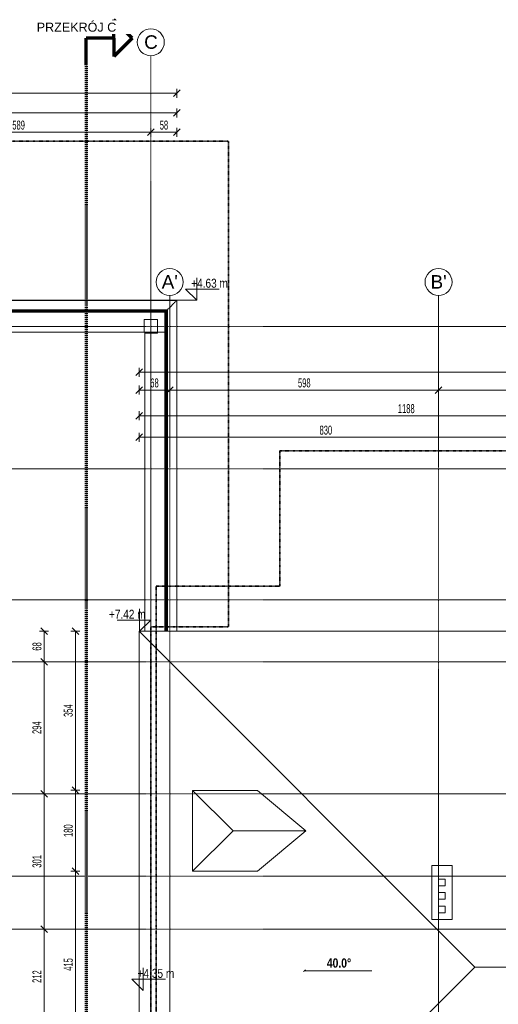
# Model space of a CAD drawing. Header units: millimetres. Extents: x 5238 to 79025, y -25411 to 16655.
# Tile 6 of 8: x 37934 to 48580, y -5239 to 16655. Entities that reach past the tile are written whole.
import ezdxf

# ---------------------------------------------------------------- set-up
doc = ezdxf.new("R2010")
doc.units = ezdxf.units.MM
for name, pattern in [('__FK_przerywana', [3.2004, 1.6002, -1.6002]), ('Kreska', [6.35, 3.175, -3.175]), ('Linia siatki', [22.225, 12.7, -3.175, 3.175, -3.175])]:
    doc.linetypes.add(name, pattern=pattern)
for name, color, linetype, lineweight in [('A-ANNO-DIMS', 7, 'Continuous', 5), ('A-ANNO-DIMS-100', 7, 'Continuous', 5), ('A-DETL-MBND', 7, 'Continuous', 5), ('G-ANNO-DIMS', 7, 'Continuous', 5), ('G-ANNO-SYMB', 7, 'Continuous', 5), ('S-COLS-SYMB', 7, 'Continuous', 18), ('S-GRID', 7, 'Continuous', 5), ('S-GRID-IDEN', 7, 'Continuous', 5)]:
    doc.layers.add(name, color=color, linetype=linetype, lineweight=lineweight)
for name, color, linetype, lineweight, true_color in [('A-DETL', 7, 'Continuous', 5, 0x00a600), ('A-ROOF', 7, 'Continuous', 18, 0x7f7f7f), ('A-WALL', 7, 'Continuous', 18, 0x7f7f7f)]:
    doc.layers.add(name, color=color, linetype=linetype, lineweight=lineweight, true_color=true_color)
doc.styles.add('Arial_1', font='arial.ttf', dxfattribs={"height": 200})
doc.styles.add('Arial_2', font='arial.ttf', dxfattribs={"height": 300})
doc.styles.add('Arial_3', font='arial.ttf', dxfattribs={"width": 0.8, "height": 200})
doc.styles.add('Arial_5', font='arial.ttf', dxfattribs={"width": 0.6, "height": 200})
doc.styles.add('Arial_B', font='arialbd.ttf', dxfattribs={"width": 0.8, "height": 206.349206})
doc.dimstyles.new('standard_wielkość_otworów', dxfattribs={"dimscale": 304.8, "dimtxt": 204.05188, "dimasz": 0.492126, "dimexe": 0.328084, "dimexo": 0.0625, "dimgap": 0, "dimtad": 1, "dimdec": 0, "dimlfac": 0.1, "dimzin": 0, "dimdsep": 46, "dimtxsty": 'Arial_5', "dimblk1": 'OBLIQUE', "dimblk2": 'OBLIQUE', "dimsah": 1, "dimcen": 0.09, "dimazin": 0, "dimtfac": 1, "dimtdec": 4, "dimtix": 1, "dimtmove": 0, "dimatfit": 3, "dimfxl": 0.328084, "dimfxlon": 1, "dimtvp": 1, "dimtolj": 1, "dimtzin": 0, "dimarcsym": 2})

# ---------------------------------------------------------------- blocks, each defined once
blk = doc.blocks.new('Modele ogólne 1 - Modele ogólne 1-1641072-RZUT DACHU')
at = {"layer": 'A-DETL-MBND'}
for p, q in [((-35653, 10416), (-48673, 10416)), ((-35653, 10416), (-35653, 3056)), ((-48405, 10148), (-35921, 10148)), ((-35921, 10148), (-35921, 3056))]:
    blk.add_line(p, q, dxfattribs=at)
at = {"layer": 'A-DETL-MBND', "color": 251, "true_color": 0x666666}
for p, q in [((-48673, 10416), (-35653, 10416)), ((-48670, 10412), (-35657, 10412)), ((-35657, 10412), (-35657, 3056)), ((-35653, 10416), (-35653, 3056)), ((-48463, 10206), (-35863, 10206)), ((-35873, 10196), (-48453, 10196)), ((-48453, 10196), (-35873, 10196)), ((-35883, 10186), (-48443, 10186)), ((-48433, 10176), (-35893, 10176)), ((-35903, 10166), (-48423, 10166)), ((-48423, 10166), (-35903, 10166)), ((-35921, 10148), (-48405, 10148)), ((-35921, 10148), (-35921, 3056)), ((-35903, 3056), (-35903, 10166)), ((-35903, 10166), (-35903, 3056)), ((-35893, 10176), (-35893, 3056)), ((-35883, 10186), (-35883, 3056)), ((-35873, 10196), (-35873, 3056)), ((-35873, 10196), (-35873, 3056)), ((-35863, 10206), (-35863, 3056))]:
    blk.add_line(p, q, dxfattribs=at)
at = {"layer": 'A-DETL-MBND', "color": 253, "true_color": 0xa3a3a3}
blk.add_open_spline([(-35863, 10206), (-35862, 10207), (-35858, 10211), (-35845, 10224), (-35828, 10241), (-35812, 10257), (-35799, 10270), (-35784, 10285), (-35771, 10298), (-35760, 10309), (-35751, 10318), (-35742, 10327), (-35733, 10336), (-35724, 10345), (-35712, 10357), (-35696, 10373), (-35676, 10392), (-35663, 10406), (-35657, 10412)], degree=3, knots=[0, 0, 0, 0, 0.125, 0.25, 0.375, 0.4375, 0.5, 0.5625, 0.625, 0.65625, 0.6875, 0.71875, 0.75, 0.78125, 0.8125, 0.875, 0.9375, 1, 1, 1, 1], dxfattribs=at)
for points in [[(-35657, 10412), (-35656, 10413), (-35654, 10415), (-35654, 10415), (-35653, 10416)], [(-35893, 10176), (-35894, 10175), (-35894, 10175), (-35891, 10178), (-35886, 10183), (-35883, 10186)], [(-35864, 10205), (-35864, 10205), (-35864, 10205), (-35863, 10206)]]:
    blk.add_open_spline(points, degree=3, dxfattribs=at)
at = {"layer": 'A-DETL-MBND', "color": 254, "true_color": 0xdddddd}
blk.add_open_spline([(-35863, 10206), (-35864, 10205), (-35864, 10205), (-35864, 10205)], degree=3, dxfattribs=at)
blk = doc.blocks.new('Siatka - SOsi_Sybol osi-348494-RZUT DACHU')
at = {"layer": 'S-GRID-IDEN', "color": 142, "true_color": 0x0080c0}
blk.add_circle((0, 0), 3, dxfattribs=at)
blk = doc.blocks.new('Rzędne punktów - Znacznik rzędnej-348474-RZUT DACHU')
at = {"layer": 'G-ANNO-DIMS'}
for p, q in [((0, 0), (0, 5)), ((-2.5, 2.5), (0, 0)), ((-2.5, 2.5), (5, 2.5))]:
    blk.add_line(p, q, dxfattribs=at)
blk = doc.blocks.new('Przekrój - znacznik przekroju strzałka-348499-RZUT DACHU')
at = {"layer": 'G-ANNO-SYMB', "lineweight": 70}
for p, q in [((-6, 10.22), (-10.11, 6.11)), ((-6, 10.22), (-1.89, 6.11)), ((-6, 6.11), (-10.11, 6.11)), ((-6, 6.11), (-6, 0)), ((-6, 6.11), (-1.89, 6.11)), ((0, 0), (-6, 0))]:
    blk.add_line(p, q, dxfattribs=at)
blk = doc.blocks.new('DIMBLOCK2-RZUT DACHU')
at = {"layer": 'A-ANNO-DIMS-100', "color": 250, "true_color": 0x303030, "transparency": 16777216}
for p, q in [((28410, 14582), (28410, 14682)), ((41430, 14582), (41430, 14682)), ((28410, 14582), (28335, 14507)), ((28410, 14582), (28485, 14657)), ((28410, 14582), (41430, 14582)), ((28410, 14582), (28410, 14482)), ((41430, 14582), (41355, 14507)), ((41430, 14582), (41505, 14657)), ((41430, 14582), (41430, 14482))]:
    blk.add_line(p, q, dxfattribs=at)
at = {"layer": 'A-ANNO-DIMS-100', "color": 0, "transparency": 16777216, "insert": (34738, 14842), "char_height": 200, "width": 436.98, "attachment_point": 1, "line_spacing_factor": 0.941778, "style": 'Arial_5'}
blk.add_mtext('1302', dxfattribs=at)
blk = doc.blocks.new('_Oblique')
at = {"color": 0, "linetype": 'ByBlock', "lineweight": -2}
blk.add_line((-0.5, -0.5), (0.5, 0.5), dxfattribs=at)
blk = doc.blocks.new('DIMBLOCK6-RZUT DACHU')
at = {"layer": 'A-ANNO-DIMS-100', "color": 250, "true_color": 0x303030, "transparency": 16777216}
for p, q in [((34963, 14152), (34963, 14252)), ((40850, 14152), (40850, 14252)), ((34963, 14152), (34888, 14077)), ((34963, 14152), (35038, 14227)), ((34963, 14152), (40850, 14152)), ((34963, 14152), (34963, 14052)), ((40850, 14152), (40775, 14077)), ((40850, 14152), (40925, 14227)), ((40850, 14152), (40850, 14052))]:
    blk.add_line(p, q, dxfattribs=at)
at = {"layer": 'A-ANNO-DIMS-100', "color": 0, "transparency": 16777216, "insert": (37770, 14411), "char_height": 200, "width": 327.74, "attachment_point": 1, "line_spacing_factor": 0.941778, "style": 'Arial_5'}
blk.add_mtext('589', dxfattribs=at)
blk = doc.blocks.new('DIMBLOCK7-RZUT DACHU')
at = {"layer": 'A-ANNO-DIMS-100', "color": 250, "true_color": 0x303030, "transparency": 16777216}
for p, q in [((40850, 14152), (40850, 14252)), ((41430, 14152), (41430, 14252)), ((40850, 14152), (40775, 14077)), ((40850, 14152), (40925, 14227)), ((40850, 14152), (41430, 14152)), ((40850, 14152), (40850, 14052)), ((41430, 14152), (41355, 14077)), ((41430, 14152), (41505, 14227)), ((41430, 14152), (41430, 14052))]:
    blk.add_line(p, q, dxfattribs=at)
at = {"layer": 'A-ANNO-DIMS-100', "color": 0, "transparency": 16777216, "insert": (41049, 14411), "char_height": 200, "width": 218.49, "attachment_point": 1, "line_spacing_factor": 0.941778, "style": 'Arial_5'}
blk.add_mtext('58', dxfattribs=at)
blk = doc.blocks.new('DIMBLOCK8-RZUT DACHU')
at = {"layer": 'A-ANNO-DIMS-100', "color": 250, "true_color": 0x303030, "transparency": 16777216}
for p, q in [((25799, 15019), (25799, 15119)), ((41430, 15019), (41430, 15119)), ((25799, 15019), (25724, 14944)), ((25799, 15019), (25874, 15094)), ((25799, 15019), (41430, 15019)), ((25799, 15019), (25799, 14919)), ((41430, 15019), (41355, 14944)), ((41430, 15019), (41505, 15094)), ((41430, 15019), (41430, 14919))]:
    blk.add_line(p, q, dxfattribs=at)
at = {"layer": 'A-ANNO-DIMS-100', "color": 0, "transparency": 16777216, "insert": (33433, 15279), "char_height": 200, "width": 436.98, "attachment_point": 1, "line_spacing_factor": 0.941778, "style": 'Arial_5'}
blk.add_mtext('1563', dxfattribs=at)
blk = doc.blocks.new('DIMBLOCK58-RZUT DACHU')
at = {"layer": 'A-ANNO-DIMS-100', "color": 250, "true_color": 0x303030, "transparency": 16777216}
for p, q in [((40590, 7847), (40590, 7947)), ((40590, 7847), (40665, 7922)), ((52465, 7847), (52465, 7947)), ((52465, 7847), (52540, 7922)), ((40590, 7847), (40515, 7772)), ((40590, 7847), (52465, 7847)), ((40590, 7847), (40590, 7747)), ((52465, 7847), (52390, 7772)), ((52465, 7847), (52465, 7747))]:
    blk.add_line(p, q, dxfattribs=at)
at = {"layer": 'A-ANNO-DIMS-100', "color": 0, "transparency": 16777216, "insert": (46346, 8106), "char_height": 200, "width": 436.98, "attachment_point": 1, "line_spacing_factor": 0.941778, "style": 'Arial_5'}
blk.add_mtext('1188', dxfattribs=at)
blk = doc.blocks.new('DIMBLOCK62-RZUT DACHU')
at = {"layer": 'A-ANNO-DIMS-100', "color": 250, "true_color": 0x303030, "transparency": 16777216}
for p, q in [((40590, 8419), (40515, 8344)), ((40590, 8419), (40590, 8519)), ((40590, 8419), (40665, 8494)), ((40590, 8419), (41270, 8419)), ((40590, 8419), (40590, 8319)), ((41270, 8419), (41195, 8344)), ((41270, 8419), (41270, 8519)), ((41270, 8419), (41345, 8494)), ((41270, 8419), (41270, 8319))]:
    blk.add_line(p, q, dxfattribs=at)
at = {"layer": 'A-ANNO-DIMS-100', "color": 0, "transparency": 16777216, "insert": (40839, 8678), "char_height": 200, "width": 218.49, "attachment_point": 1, "line_spacing_factor": 0.941778, "style": 'Arial_5'}
blk.add_mtext('68', dxfattribs=at)
blk = doc.blocks.new('DIMBLOCK63-RZUT DACHU')
at = {"layer": 'A-ANNO-DIMS-100', "color": 250, "true_color": 0x303030, "transparency": 16777216}
for p, q in [((41270, 8419), (41195, 8344)), ((41270, 8419), (41270, 8519)), ((41270, 8419), (41345, 8494)), ((41270, 8419), (47250, 8419)), ((41270, 8419), (41270, 8319)), ((47250, 8419), (47175, 8344)), ((47250, 8419), (47250, 8519)), ((47250, 8419), (47325, 8494)), ((47250, 8419), (47250, 8319))]:
    blk.add_line(p, q, dxfattribs=at)
at = {"layer": 'A-ANNO-DIMS-100', "color": 0, "transparency": 16777216, "insert": (44124, 8678), "char_height": 200, "width": 327.74, "attachment_point": 1, "line_spacing_factor": 0.941778, "style": 'Arial_5'}
blk.add_mtext('598', dxfattribs=at)
blk = doc.blocks.new('DIMBLOCK64-RZUT DACHU')
at = {"layer": 'A-ANNO-DIMS-100', "color": 250, "true_color": 0x303030, "transparency": 16777216}
for p, q in [((47250, 8419), (47175, 8344)), ((47250, 8419), (47250, 8519)), ((47250, 8419), (47325, 8494)), ((47250, 8419), (52675, 8419)), ((47250, 8419), (47250, 8319)), ((52675, 8419), (52600, 8344)), ((52675, 8419), (52675, 8519)), ((52675, 8419), (52750, 8494)), ((52675, 8419), (52675, 8319))]:
    blk.add_line(p, q, dxfattribs=at)
at = {"layer": 'A-ANNO-DIMS-100', "color": 0, "transparency": 16777216, "insert": (49826, 8678), "char_height": 200, "width": 327.74, "attachment_point": 1, "line_spacing_factor": 0.941778, "style": 'Arial_5'}
blk.add_mtext('543', dxfattribs=at)
blk = doc.blocks.new('DIMBLOCK72-RZUT DACHU')
at = {"layer": 'A-ANNO-DIMS-100', "color": 250, "true_color": 0x303030, "transparency": 16777216}
for p, q in [((40590, 8816), (40515, 8741)), ((40590, 8816), (40590, 8916)), ((40590, 8816), (40665, 8891)), ((40590, 8816), (74640, 8816)), ((40590, 8816), (40590, 8716)), ((74640, 8816), (74565, 8741)), ((74640, 8816), (74640, 8916)), ((74640, 8816), (74715, 8891)), ((74640, 8816), (74640, 8716))]:
    blk.add_line(p, q, dxfattribs=at)
at = {"layer": 'A-ANNO-DIMS-100', "color": 0, "transparency": 16777216, "insert": (57433, 9075), "char_height": 200, "width": 436.98, "attachment_point": 1, "line_spacing_factor": 0.941778, "style": 'Arial_5'}
blk.add_mtext('3405', dxfattribs=at)
blk = doc.blocks.new('DIMBLOCK79-RZUT DACHU')
at = {"layer": 'A-ANNO-DIMS-100', "color": 250, "true_color": 0x303030, "transparency": 16777216}
for p, q in [((38477, -3569), (38402, -3494)), ((38477, -3569), (38377, -3569)), ((38477, -5684), (38477, -3569)), ((38477, -3569), (38552, -3644)), ((38477, -3569), (38577, -3569)), ((38477, -5684), (38377, -5684)), ((38477, -5684), (38402, -5609)), ((38477, -5684), (38552, -5759)), ((38477, -5684), (38577, -5684))]:
    blk.add_line(p, q, dxfattribs=at)
at = {"layer": 'A-ANNO-DIMS-100', "color": 0, "transparency": 16777216, "insert": (38217, -4763), "char_height": 200, "width": 327.74, "attachment_point": 1, "rotation": 90, "line_spacing_factor": 0.941778, "style": 'Arial_5'}
blk.add_mtext('212', dxfattribs=at)
blk = doc.blocks.new('DIMBLOCK80-RZUT DACHU')
at = {"layer": 'A-ANNO-DIMS-100', "color": 250, "true_color": 0x303030, "transparency": 16777216}
for p, q in [((38477, -559), (38377, -559)), ((38477, -559), (38402, -484)), ((38477, -3569), (38477, -559)), ((38477, -559), (38552, -634)), ((38477, -559), (38577, -559)), ((38477, -3569), (38402, -3494)), ((38477, -3569), (38377, -3569)), ((38477, -3569), (38552, -3644)), ((38477, -3569), (38577, -3569))]:
    blk.add_line(p, q, dxfattribs=at)
at = {"layer": 'A-ANNO-DIMS-100', "color": 0, "transparency": 16777216, "insert": (38217, -2201), "char_height": 200, "width": 327.74, "attachment_point": 1, "rotation": 90, "line_spacing_factor": 0.941778, "style": 'Arial_5'}
blk.add_mtext('301', dxfattribs=at)
blk = doc.blocks.new('DIMBLOCK81-RZUT DACHU')
at = {"layer": 'A-ANNO-DIMS-100', "color": 250, "true_color": 0x303030, "transparency": 16777216}
for p, q in [((38477, 2376), (38402, 2451)), ((38477, 2376), (38377, 2376)), ((38477, -559), (38477, 2376)), ((38477, 2376), (38552, 2301)), ((38477, 2376), (38577, 2376)), ((38477, -559), (38377, -559)), ((38477, -559), (38402, -484)), ((38477, -559), (38552, -634)), ((38477, -559), (38577, -559))]:
    blk.add_line(p, q, dxfattribs=at)
at = {"layer": 'A-ANNO-DIMS-100', "color": 0, "transparency": 16777216, "insert": (38217, 772), "char_height": 200, "width": 327.74, "attachment_point": 1, "rotation": 90, "line_spacing_factor": 0.941778, "style": 'Arial_5'}
blk.add_mtext('294', dxfattribs=at)
blk = doc.blocks.new('DIMBLOCK82-RZUT DACHU')
at = {"layer": 'A-ANNO-DIMS-100', "color": 250, "true_color": 0x303030, "transparency": 16777216}
for p, q in [((38477, 3056), (38402, 3131)), ((38477, 3056), (38377, 3056)), ((38477, 2376), (38477, 3056)), ((38477, 3056), (38552, 2981)), ((38477, 3056), (38577, 3056)), ((38477, 2376), (38402, 2451)), ((38477, 2376), (38377, 2376)), ((38477, 2376), (38552, 2301)), ((38477, 2376), (38577, 2376))]:
    blk.add_line(p, q, dxfattribs=at)
at = {"layer": 'A-ANNO-DIMS-100', "color": 0, "transparency": 16777216, "insert": (38217, 2625), "char_height": 200, "width": 218.49, "attachment_point": 1, "rotation": 90, "line_spacing_factor": 0.941778, "style": 'Arial_5'}
blk.add_mtext('68', dxfattribs=at)
blk = doc.blocks.new('DIMBLOCK83-RZUT DACHU')
at = {"layer": 'A-ANNO-DIMS-100', "color": 250, "true_color": 0x303030, "transparency": 16777216}
for p, q in [((39174, 3056), (39099, 3131)), ((39174, 3056), (39074, 3056)), ((39174, 3056), (39174, -481)), ((39174, 3056), (39249, 2981)), ((39174, 3056), (39274, 3056)), ((39174, -481), (39099, -406)), ((39174, -481), (39074, -481)), ((39174, -481), (39249, -556)), ((39174, -481), (39274, -481))]:
    blk.add_line(p, q, dxfattribs=at)
at = {"layer": 'A-ANNO-DIMS-100', "color": 0, "transparency": 16777216, "insert": (38914, 1151), "char_height": 200, "width": 327.74, "attachment_point": 1, "rotation": 90, "line_spacing_factor": 0.941778, "style": 'Arial_5'}
blk.add_mtext('354', dxfattribs=at)
blk = doc.blocks.new('DIMBLOCK84-RZUT DACHU')
at = {"layer": 'A-ANNO-DIMS-100', "color": 250, "true_color": 0x303030, "transparency": 16777216}
for p, q in [((39174, -481), (39099, -406)), ((39174, -481), (39074, -481)), ((39174, -481), (39174, -2281)), ((39174, -481), (39249, -556)), ((39174, -481), (39274, -481)), ((39174, -2281), (39074, -2281)), ((39174, -2281), (39099, -2206)), ((39174, -2281), (39249, -2356)), ((39174, -2281), (39274, -2281))]:
    blk.add_line(p, q, dxfattribs=at)
at = {"layer": 'A-ANNO-DIMS-100', "color": 0, "transparency": 16777216, "insert": (38914, -1518), "char_height": 200, "width": 327.74, "attachment_point": 1, "rotation": 90, "line_spacing_factor": 0.941778, "style": 'Arial_5'}
blk.add_mtext('180', dxfattribs=at)
blk = doc.blocks.new('DIMBLOCK85-RZUT DACHU')
at = {"layer": 'A-ANNO-DIMS-100', "color": 250, "true_color": 0x303030, "transparency": 16777216}
for p, q in [((39174, -2281), (39074, -2281)), ((39174, -2281), (39099, -2206)), ((39174, -2281), (39174, -6431)), ((39174, -2281), (39249, -2356)), ((39174, -2281), (39274, -2281)), ((39174, -6431), (39074, -6431)), ((39174, -6431), (39099, -6356)), ((39174, -6431), (39249, -6506)), ((39174, -6431), (39274, -6431))]:
    blk.add_line(p, q, dxfattribs=at)
at = {"layer": 'A-ANNO-DIMS-100', "color": 0, "transparency": 16777216, "insert": (38914, -4493), "char_height": 200, "width": 327.74, "attachment_point": 1, "rotation": 90, "line_spacing_factor": 0.941778, "style": 'Arial_5'}
blk.add_mtext('415', dxfattribs=at)
blk = doc.blocks.new('DIMBLOCK88-RZUT DACHU')
at = {"layer": 'A-ANNO-DIMS-100', "color": 250, "true_color": 0x303030, "transparency": 16777216}
for p, q in [((40590, 7369), (40590, 7469)), ((48890, 7369), (48890, 7469)), ((40590, 7369), (40515, 7294)), ((40590, 7369), (40665, 7444)), ((40590, 7369), (48890, 7369)), ((40590, 7369), (40590, 7269)), ((48890, 7369), (48815, 7294)), ((48890, 7369), (48965, 7444)), ((48890, 7369), (48890, 7269))]:
    blk.add_line(p, q, dxfattribs=at)
at = {"layer": 'A-ANNO-DIMS-100', "color": 0, "transparency": 16777216, "insert": (44604, 7628), "char_height": 200, "width": 327.74, "attachment_point": 1, "line_spacing_factor": 0.941778, "style": 'Arial_5'}
blk.add_mtext('830', dxfattribs=at)

msp = doc.modelspace()

# ---------------------------------------------------------------- linework, layer by layer
at = {"layer": 'A-DETL', "color": 4, "linetype": '__FK_przerywana', "lineweight": 35, "true_color": 0x00ffff}
for p, q in [((42580.3, 13955.6), (27870.3, 13955.6)), ((42580.3, 3155.6), (42580.3, 13955.6)), ((42580.3, 3155.6), (40850.3, 3155.6)), ((40850.3, 3155.6), (40850.3, -14104.4))]:
    msp.add_line(p, q, dxfattribs=at)
at = {"layer": 'A-DETL', "color": 6, "linetype": '__FK_przerywana', "lineweight": 35, "true_color": 0xff00ff}
for p, q in [((43720.3, 4055.6), (43720.3, 7065.6)), ((43720.3, 7065.6), (69170.3, 7065.6)), ((43720.3, 4055.6), (40970.3, 4055.6)), ((40970.3, 4055.6), (40970.3, -15244.4))]:
    msp.add_line(p, q, dxfattribs=at)
at = {"layer": 'A-DETL-MBND'}
for p, q in [((28670.3, 10155.6), (41170.3, 10155.6)), ((40720.3, 9705.6), (29120.3, 9705.6)), ((41170.3, 9705.6), (29120.3, 9705.6)), ((40720.3, 3055.6), (40720.3, 9705.6))]:
    msp.add_line(p, q, dxfattribs=at)
at = {"layer": 'A-DETL-MBND', "color": 251, "true_color": 0x666666}
msp.add_line((41170.3, 10155.6), (41170.3, 3055.6), dxfattribs=at)
at = {"layer": 'A-ROOF'}
for p, q in [((40590.3, 3055.6), (40590.3, -14244.4)), ((48055.3, -4409.4), (40590.3, 3055.6)), ((72790.3, 3055.6), (40590.3, 3055.6)), ((44315.3, -8149.4), (48055.3, -4409.4)), ((48055.3, -4409.4), (65325.3, -4409.4))]:
    msp.add_line(p, q, dxfattribs=at)
at = {"layer": 'A-ROOF', "color": 7, "lineweight": 5}
for p, q in [((43224.5, -481.1), (41780.3, -481.1)), ((41780.3, -481.1), (42680.3, -1381.1)), ((41780.3, -481.1), (41780.3, -2281.1)), ((44297.1, -1381.1), (43224.5, -481.1)), ((41780.3, -2281.1), (42680.3, -1381.1)), ((42680.3, -1381.1), (44297.1, -1381.1)), ((43224.5, -2281.1), (44297.1, -1381.1)), ((41780.3, -2281.1), (43224.5, -2281.1))]:
    msp.add_line(p, q, dxfattribs=at)
at = {"layer": 'A-WALL'}
for p, q in [((47100.3, -2154.4), (47550.3, -2154.4)), ((47100.3, -3354.4), (47100.3, -2154.4)), ((47550.3, -2154.4), (47550.3, -3354.4)), ((47400.3, -2454.4), (47250.3, -2454.4)), ((47250.3, -2454.4), (47250.3, -2604.4)), ((47250.3, -2604.4), (47400.3, -2604.4)), ((47400.3, -2604.4), (47400.3, -2454.4)), ((47250.3, -2754.4), (47250.3, -2904.4)), ((47400.3, -2754.4), (47250.3, -2754.4)), ((47400.3, -2904.4), (47400.3, -2754.4)), ((47250.3, -2904.4), (47400.3, -2904.4)), ((47250.3, -3054.4), (47250.3, -3204.4)), ((47400.3, -3054.4), (47250.3, -3054.4)), ((47400.3, -3204.4), (47400.3, -3054.4)), ((47250.3, -3204.4), (47400.3, -3204.4)), ((47550.3, -3354.4), (47100.3, -3354.4))]:
    msp.add_line(p, q, dxfattribs=at)
at = {"layer": 'G-ANNO-DIMS', "color": 1, "true_color": 0xff0000}
for p, q in [((41430.3, 10415.6), (41870.8, 10415.6)), ((40590.3, 3055.6), (40600.6, 3055.6))]:
    msp.add_line(p, q, dxfattribs=at)
at = {"layer": 'G-ANNO-DIMS'}
for p, q in [((44268.4, -4491.7), (44248.5, -4511.5)), ((44268.4, -4491.7), (44288.2, -4471.8)), ((45768.4, -4491.7), (44268.4, -4491.7))]:
    msp.add_line(p, q, dxfattribs=at)
at = {"layer": 'G-ANNO-SYMB', "linetype": 'Kreska', "lineweight": 70}
msp.add_line((39414.3, 15643.5), (39414.3, -24399.8), dxfattribs=at)
at = {"layer": 'S-COLS-SYMB'}
for p, q in [((40700.3, 9705.6), (40700.3, 9985.6)), ((40700.3, 9985.6), (41000.3, 9985.6)), ((41000.3, 9985.6), (41000.3, 9685.6)), ((41000.3, 9685.6), (40720.3, 9685.6))]:
    msp.add_line(p, q, dxfattribs=at)
at = {"layer": 'S-GRID', "linetype": 'Linia siatki'}
for p, q in [((40850.3, 15853.3), (40850.3, -23865.3)), ((41270.3, 10521.6), (41270.3, -21375.5)), ((47250.3, 10521.6), (47250.3, -21375.5)), ((21217, 9835.6), (74993.1, 9835.6)), ((21217, 6665.6), (78371.5, 6665.6)), ((21217, 3751.6), (78371.5, 3751.6)), ((21217, 2375.6), (78371.5, 2375.6)), ((21217, -559.4), (78371.5, -559.4)), ((21217, -2392.4), (78371.5, -2392.4)), ((21217, -3569.4), (78371.5, -3569.4))]:
    msp.add_line(p, q, dxfattribs=at)

# ---------------------------------------------------------------- block references
at = {"layer": 'A-DETL-MBND'}
msp.add_blockref('Modele ogólne 1 - Modele ogólne 1-1641072-RZUT DACHU', (77083.7, 0), dxfattribs=at)
at = {"layer": 'G-ANNO-DIMS', "xscale": 99.99999999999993, "yscale": 99.99999999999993, "zscale": 99.99999999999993}
for p in [(41870.8, 10415.6), (40678.2, -4929.5)]:
    msp.add_blockref('Rzędne punktów - Znacznik rzędnej-348474-RZUT DACHU', p, dxfattribs=at)
at = {"layer": 'G-ANNO-DIMS', "extrusion": (0, 0, -1), "xscale": 99.99999999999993, "yscale": 99.99999999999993, "zscale": 99.99999999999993}
msp.add_blockref('Rzędne punktów - Znacznik rzędnej-348474-RZUT DACHU', (-40600.6, 3055.6), dxfattribs=at)
at = {"layer": 'G-ANNO-SYMB', "lineweight": 70, "xscale": 99.99999999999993, "yscale": 99.99999999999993, "zscale": 99.99999999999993, "rotation": 269.9999999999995}
msp.add_blockref('Przekrój - znacznik przekroju strzałka-348499-RZUT DACHU', (39414.3, 15643.5), dxfattribs=at)
at = {"layer": 'S-GRID-IDEN', "color": 142, "true_color": 0x0080c0, "xscale": 99.99999999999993, "yscale": 99.99999999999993, "zscale": 99.99999999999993, "rotation": 180}
for p in [(40850.3, 16153.3), (41270.3, 10821.6), (47250.3, 10821.6)]:
    msp.add_blockref('Siatka - SOsi_Sybol osi-348494-RZUT DACHU', p, dxfattribs=at)

# ---------------------------------------------------------------- texts
at = {"layer": 'G-ANNO-DIMS', "color": 1, "true_color": 0xff0000, "char_height": 200, "width": 962.269, "attachment_point": 1, "line_spacing_factor": 0.941778, "style": 'Arial_3'}
for s, insert in [('+4.63 m', (41749.9, 10894.7)), ('+7.42 m', (39919.6, 3534.7)), ('+4.35 m', (40557.3, -4450.4))]:
    msp.add_mtext(s, dxfattribs=dict(at, insert=insert))
at = {"layer": 'G-ANNO-DIMS', "insert": (44765.4, -4217.3), "char_height": 206.35, "width": 607.233, "attachment_point": 1, "line_spacing_factor": 0.941778, "style": 'Arial_B'}
msp.add_mtext('40.0°', dxfattribs=at)
at = {"layer": 'S-GRID-IDEN', "color": 142, "true_color": 0x0080c0, "char_height": 300, "attachment_point": 1, "style": 'Arial_2'}
for s, insert, width in [('\\fArial|b0|i0|c238|p34|;C', (40702.4, 16307.2), 368.776), ("A'", (41092.4, 10975.5), 440.928), ("B'", (47072.4, 10975.5), 440.928)]:
    msp.add_mtext(s, dxfattribs=dict(at, insert=insert, width=width))

# ---------------------------------------------------------------- dimensions: what is measured, and where the dimension line sits
at = {"layer": 'A-ANNO-DIMS', "color": 250, "true_color": 0x303030}
for base, p1, p2, override, picture, middle in [((41430.3, 15019.1), (25799.3, 14919.1), (41430.3, 14919.1), {"dimpost": '<>', "dimfxl": 15631}, 'DIMBLOCK8-RZUT DACHU', (33614.8, 15121.3)), ((41430.3, 14582.4), (28410.3, 14482.4), (41430.3, 14482.4), {"dimpost": '<>', "dimfxl": 13020}, 'DIMBLOCK2-RZUT DACHU', (34920.3, 14684.6)), ((40850.3, 14151.8), (34963.3, 14251.8), (40850.3, 14251.8), {"dimpost": '<>', "dimfxl": 5887}, 'DIMBLOCK6-RZUT DACHU', (37906.8, 14253.9)), ((41430.3, 14151.8), (40850.3, 14251.8), (41430.3, 14051.8), {"dimpost": '<>', "dimfxl": 613.514466}, 'DIMBLOCK7-RZUT DACHU', (41140.3, 14253.9)), ((74640.3, 8815.6), (40590.3, 8715.6), (74640.3, 8715.6), {"dimpost": '<>', "dimfxl": 34050}, 'DIMBLOCK72-RZUT DACHU', (57615.3, 8917.8)), ((41270.3, 8418.5), (40590.3, 8318.5), (41270.3, 8518.5), {"dimpost": '<>', "dimfxl": 708.801806}, 'DIMBLOCK62-RZUT DACHU', (40930.3, 8520.6)), ((47250.3, 8418.5), (41270.3, 8518.5), (47250.3, 8518.5), {"dimpost": '<>', "dimfxl": 5980}, 'DIMBLOCK63-RZUT DACHU', (44260.3, 8520.6)), ((52675.3333376, 8418.5196293), (47250.3333376, 8518.5196293), (52675.3333376, 8518.5196293), {"dimpost": '<>', "dimfxl": 5425}, 'DIMBLOCK64-RZUT DACHU', (49962.8333376, 8520.7024403)), ((52465.3333376, 7846.7117431), (40590.3333376, 7746.7117431), (52465.3333376, 7746.7117431), {"dimpost": '<>', "dimfxl": 11875}, 'DIMBLOCK58-RZUT DACHU', (46527.8333376, 7948.8263413)), ((48890.3, 7368.7), (40590.3, 7268.7), (48890.3, 7268.7), {"dimpost": '<>', "dimfxl": 8300}, 'DIMBLOCK88-RZUT DACHU', (44740.3, 7470.8))]:
    dim = msp.add_linear_dim(base=base, p1=p1, p2=p2, dimstyle='standard_wielkość_otworów', override=override, dxfattribs=at)
    dim.commit()
    dim.dimension.update_dxf_attribs({"geometry": picture, "text_midpoint": middle})
for base, p1, p2, override, picture, middle in [((38476.7, 3055.6), (38376.7, 2375.6), (38576.7, 3055.6), {"dimpost": '<>', "dimfxl": 708.801806}, 'DIMBLOCK82-RZUT DACHU', (38374.6, 2715.6)), ((39173.6, -481.1), (39273.6, 3055.6), (39273.6, -481.1), {"dimpost": '<>', "dimfxl": 3536.681445}, 'DIMBLOCK83-RZUT DACHU', (39071.4, 1287.3)), ((38476.6939196, 2375.592548), (38376.6939196, -559.407452), (38376.6939196, 2375.592548), {"dimpost": '<>', "dimfxl": 2935}, 'DIMBLOCK81-RZUT DACHU', (38374.5793215, 908.092548)), ((39173.6, -2281.1), (39273.6, -481.1), (39273.6, -2281.1), {"dimpost": '<>', "dimfxl": 1800}, 'DIMBLOCK84-RZUT DACHU', (39071.5, -1381.1)), ((38476.7, -559.4), (38376.7, -3569.4), (38376.7, -559.4), {"dimpost": '<>', "dimfxl": 3010}, 'DIMBLOCK80-RZUT DACHU', (38374.5, -2064.4)), ((39173.6, -6431.1), (39273.6, -2281.1), (39273.6, -6431.1), {"dimpost": '<>', "dimfxl": 4150}, 'DIMBLOCK85-RZUT DACHU', (39071.5, -4356.1)), ((38476.6939196, -3569.407452), (38376.6939196, -5684.407452), (38376.6939196, -3569.407452), {"dimpost": '<>', "dimfxl": 2115}, 'DIMBLOCK79-RZUT DACHU', (38376.2846421, -4626.907452))]:
    dim = msp.add_linear_dim(base=base, p1=p1, p2=p2, angle=90, dimstyle='standard_wielkość_otworów', override=override, dxfattribs=at)
    dim.commit()
    dim.dimension.update_dxf_attribs({"geometry": picture, "text_midpoint": middle})

# ---------------------------------------------------------------- next in the draw order: texts
at = {"layer": 'G-ANNO-SYMB', "insert": (38312, 16587.8), "char_height": 200, "width": 2188.607, "attachment_point": 1, "style": 'Arial_1', "bg_fill": 3, "box_fill_scale": 1.25, "bg_fill_color": 256, "bg_fill_true_color": 13158600, "bg_fill_transparency": 0}
msp.add_mtext('PRZEKRÓJ C', dxfattribs=at)

doc.saveas('drawing.dxf')
